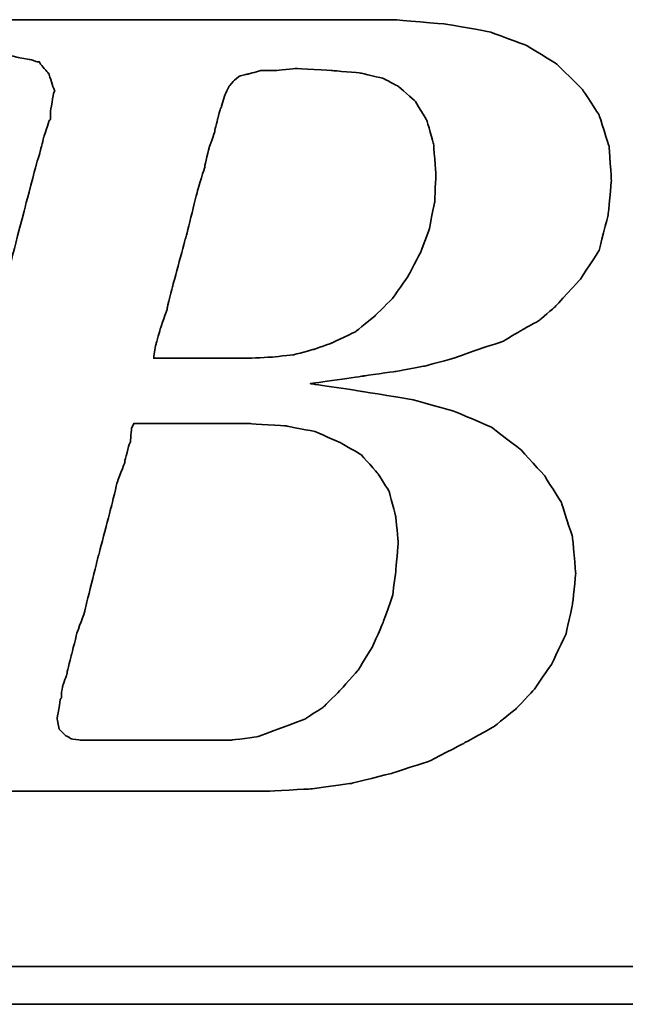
# Model space of a CAD drawing. Header units: millimetres. Extents: x -266 to -61, y 65 to 190.
# Tile 36 of 54: x -112.6 to -111.07, y 124.07 to 126.57. Entities that reach past the tile are written whole.
import ezdxf

# ---------------------------------------------------------------- set-up
doc = ezdxf.new("R2010")
doc.units = ezdxf.units.MM
doc.header["$LTSCALE"] = 0.1
doc.layers.add('CHA', color=7, linetype='CONTINUOUS')
doc.layers.add('layer 1', color=7, linetype='CONTINUOUS')

# ---------------------------------------------------------------- blocks, each defined once
blk = doc.blocks.new('TBI MOTION logo(完整正式版)')
at = {"layer": 'layer 1', "color": 22, "lineweight": 35}
for points, knots in [([(-64.65375, -6.86375), (-64.65375, -6.86375), (-64.84375, -7.29625), (-64.84375, -7.29625), (-64.84375, -7.29625), (-64.84375, -7.29625), (-64.86875, -7.34375), (-64.86875, -7.34375), (-64.86875, -7.34375), (-64.86875, -7.34375), (-64.86875, -7.36875), (-64.86875, -7.36875), (-64.86875, -7.36875), (-64.86875, -7.36875), (-65.15375, -7.65375), (-65.15375, -7.65375), (-65.15375, -7.65375), (-65.15375, -7.65375), (-65.17875, -7.65375), (-65.17875, -7.65375), (-65.17875, -7.65375), (-65.17875, -7.65375), (-65.20375, -7.67875), (-65.20375, -7.67875), (-65.20375, -7.67875), (-65.20375, -7.67875), (-65.58875, -7.87125), (-65.58875, -7.87125), (-65.58875, -7.87125), (-65.58875, -7.87125), (-65.63375, -7.87125), (-65.63375, -7.87125), (-65.63375, -7.87125), (-65.63375, -7.87125), (-65.65875, -7.89375), (-65.65875, -7.89375), (-65.65875, -7.89375), (-65.65875, -7.89375), (-66.09375, -7.94375), (-66.09375, -7.94375), (-66.09375, -7.94375), (-66.09375, -7.94375), (-66.11375, -7.94375), (-66.11375, -7.94375), (-66.11375, -7.94375), (-66.11375, -7.94375), (-66.16375, -7.94375), (-66.16375, -7.94375), (-66.16375, -7.94375), (-66.16375, -7.94375), (-66.30875, -7.94375), (-66.30875, -7.94375), (-66.30875, -7.94375), (-66.30875, -7.94375), (-66.69375, -7.94375), (-66.69375, -7.94375), (-66.69375, -7.94375), (-66.69375, -7.94375), (-67.07375, -7.94375), (-67.07375, -7.94375), (-67.07375, -7.94375), (-67.07375, -7.94375), (-67.12375, -7.94375), (-67.12375, -7.94375), (-67.12375, -7.94375), (-67.12375, -7.94375), (-67.12375, -7.96625), (-67.12375, -7.96625), (-67.12375, -7.96625), (-67.12375, -7.96625), (-67.14875, -7.99125), (-67.14875, -7.99125), (-67.14875, -7.99125), (-67.14875, -7.99125), (-67.24375, -8.34875), (-67.24375, -8.34875), (-67.24375, -8.34875), (-67.24375, -8.34875), (-67.31375, -8.68625), (-67.31375, -8.68625), (-67.31375, -8.68625), (-67.31375, -8.68625), (-67.26875, -8.68625), (-67.26875, -8.68625), (-67.26875, -8.68625), (-67.26875, -8.68625), (-67.07375, -8.68625), (-67.07375, -8.68625), (-67.07375, -8.68625), (-67.07375, -8.68625), (-66.54875, -8.68625), (-66.54875, -8.68625), (-66.54875, -8.68625), (-66.54875, -8.68625), (-65.82625, -8.68625), (-65.82625, -8.68625), (-65.82625, -8.68625), (-65.82625, -8.68625), (-65.01375, -8.68625), (-65.01375, -8.68625), (-65.01375, -8.68625), (-65.01375, -8.68625), (-64.05375, -8.68625), (-64.05375, -8.68625), (-64.05375, -8.68625), (-64.05375, -8.68625), (-62.08375, -8.68625), (-62.08375, -8.68625), (-62.08375, -8.68625), (-62.08375, -8.68625), (-60.06875, -8.68625), (-60.06875, -8.68625), (-60.06875, -8.68625), (-60.06875, -8.68625), (-59.10875, -8.68625), (-59.10875, -8.68625), (-59.10875, -8.68625), (-59.10875, -8.68625), (-58.29375, -8.68625), (-58.29375, -8.68625), (-58.29375, -8.68625), (-58.29375, -8.68625), (-57.57375, -8.68625), (-57.57375, -8.68625), (-57.57375, -8.68625), (-57.57375, -8.68625), (-57.04875, -8.68625), (-57.04875, -8.68625), (-57.04875, -8.68625), (-57.04875, -8.68625), (-56.85375, -8.68625), (-56.85375, -8.68625), (-56.85375, -8.68625), (-56.85375, -8.68625), (-56.70875, -8.68625), (-56.70875, -8.68625), (-56.70875, -8.68625), (-56.70875, -8.68625), (-56.61375, -8.68625), (-56.61375, -8.68625), (-56.61375, -8.68625), (-56.61375, -8.68625), (-56.56875, -8.68625), (-56.56875, -8.68625), (-56.56875, -8.68625), (-56.56875, -8.68625), (-55.65375, -8.63875), (-55.65375, -8.63875), (-55.65375, -8.63875), (-55.65375, -8.63875), (-54.76875, -8.51875), (-54.76875, -8.51875), (-54.76875, -8.51875), (-54.76875, -8.51875), (-53.90375, -8.30375), (-53.90375, -8.30375), (-53.90375, -8.30375), (-53.90375, -8.30375), (-53.08875, -8.03875), (-53.08875, -8.03875), (-53.08875, -8.03875), (-53.08875, -8.03875), (-52.34375, -7.65375), (-52.34375, -7.65375), (-52.34375, -7.65375), (-52.34375, -7.65375), (-51.69875, -7.29625), (-51.69875, -7.29625), (-51.69875, -7.29625), (-51.69875, -7.29625), (-51.21875, -6.91125), (-51.21875, -6.91125), (-51.21875, -6.91125), (-51.21875, -6.91125), (-50.83375, -6.50375), (-50.83375, -6.50375), (-50.83375, -6.50375), (-50.83375, -6.50375), (-50.44875, -5.94875), (-50.44875, -5.94875), (-50.44875, -5.94875), (-50.44875, -5.94875), (-50.13875, -5.30375), (-50.13875, -5.30375), (-50.13875, -5.30375), (-50.13875, -5.30375), (-49.99375, -4.65375), (-49.99375, -4.65375), (-49.99375, -4.65375), (-49.99375, -4.65375), (-49.92375, -3.98375), (-49.92375, -3.98375), (-49.92375, -3.98375), (-49.92375, -3.98375), (-49.99375, -3.19374), (-49.99375, -3.19374), (-49.99375, -3.19374), (-49.99375, -3.19374), (-50.23374, -2.44874), (-50.23374, -2.44874), (-50.23374, -2.44874), (-50.23374, -2.44874), (-50.59375, -1.87374), (-50.59375, -1.87374), (-50.59375, -1.87374), (-50.59375, -1.87374), (-51.09875, -1.31874), (-51.09875, -1.31874), (-51.09875, -1.31874), (-51.09875, -1.31874), (-51.74375, -0.81875), (-51.74375, -0.81875), (-51.74375, -0.81875), (-51.74375, -0.81875), (-52.53875, -0.48125), (-52.53875, -0.48125), (-52.53875, -0.48125), (-52.53875, -0.48125), (-53.47375, -0.21875), (-53.47375, -0.21875), (-53.47375, -0.21875), (-53.47375, -0.21875), (-54.52875, -0.04874), (-54.52875, -0.04874), (-54.52875, -0.04874), (-54.52875, -0.04874), (-55.65375, 0.12125), (-55.65375, 0.12125), (-55.65375, 0.12125), (-55.65375, 0.12125), (-54.50375, 0.28624), (-54.50375, 0.28624), (-54.50375, 0.28624), (-54.50375, 0.28624), (-53.83375, 0.38124), (-53.83375, 0.38124), (-53.83375, 0.38124), (-53.83375, 0.38124), (-53.18375, 0.50125), (-53.18375, 0.50125), (-53.18375, 0.50125), (-53.18375, 0.50125), (-52.55875, 0.66874), (-52.55875, 0.66874), (-52.55875, 0.66874), (-52.55875, 0.66874), (-52.03375, 0.86124), (-52.03375, 0.86124), (-52.03375, 0.86124), (-52.03375, 0.86124), (-51.50374, 1.03124), (-51.50374, 1.03124), (-51.50374, 1.03124), (-51.50374, 1.03124), (-51.09875, 1.27125), (-51.09875, 1.27125), (-51.09875, 1.27125), (-51.09875, 1.27125), (-50.71375, 1.48624), (-50.71375, 1.48624), (-50.71375, 1.48624), (-50.71375, 1.48624), (-50.37625, 1.77625), (-50.37625, 1.77625), (-50.37625, 1.77625), (-50.37625, 1.77625), (-49.82375, 2.37625), (-49.82375, 2.37625), (-49.82375, 2.37625), (-49.82375, 2.37625), (-49.41875, 2.99625), (-49.41875, 2.99625), (-49.41875, 2.99625), (-49.41875, 2.99625), (-49.22375, 3.76625), (-49.22375, 3.76625), (-49.22375, 3.76625), (-49.22375, 3.76625), (-49.15375, 4.50874), (-49.15375, 4.50874), (-49.15375, 4.50874), (-49.15375, 4.50874), (-49.20375, 5.25125), (-49.20375, 5.25125), (-49.20375, 5.25125), (-49.20375, 5.25125), (-49.41875, 5.92625), (-49.41875, 5.92625), (-49.41875, 5.92625), (-49.41875, 5.92625), (-49.77875, 6.47625), (-49.77875, 6.47625), (-49.77875, 6.47625), (-49.77875, 6.47625), (-50.33125, 7.02624), (-50.33125, 7.02624), (-50.33125, 7.02624), (-50.33125, 7.02624), (-51.00125, 7.43625), (-51.00125, 7.43625), (-51.00125, 7.43625), (-51.00125, 7.43625), (-51.79375, 7.72625), (-51.79375, 7.72625), (-51.79375, 7.72625), (-51.79375, 7.72625), (-52.72875, 7.89124), (-52.72875, 7.89124), (-52.72875, 7.89124), (-52.72875, 7.89124), (-53.83375, 7.98625), (-53.83375, 7.98625), (-53.83375, 7.98625), (-53.83375, 7.98625), (-53.92875, 7.98625), (-53.92875, 7.98625), (-53.92875, 7.98625), (-53.92875, 7.98625), (-54.26375, 7.98625), (-54.26375, 7.98625), (-54.26375, 7.98625), (-54.26375, 7.98625), (-54.74375, 7.98625), (-54.74375, 7.98625), (-54.74375, 7.98625), (-54.74375, 7.98625), (-55.36875, 7.98625), (-55.36875, 7.98625), (-55.36875, 7.98625), (-55.36875, 7.98625), (-56.13375, 7.98625), (-56.13375, 7.98625), (-56.13375, 7.98625), (-56.13375, 7.98625), (-56.94875, 7.98625), (-56.94875, 7.98625), (-56.94875, 7.98625), (-56.94875, 7.98625), (-58.77625, 7.98625), (-58.77625, 7.98625), (-58.77625, 7.98625), (-58.77625, 7.98625), (-60.59875, 7.98625), (-60.59875, 7.98625), (-60.59875, 7.98625), (-60.59875, 7.98625), (-61.41375, 7.98625), (-61.41375, 7.98625), (-61.41375, 7.98625), (-61.41375, 7.98625), (-62.17875, 7.98625), (-62.17875, 7.98625), (-62.17875, 7.98625), (-62.17875, 7.98625), (-62.80375, 7.98625), (-62.80375, 7.98625), (-62.80375, 7.98625), (-62.80375, 7.98625), (-63.30625, 7.98625), (-63.30625, 7.98625), (-63.30625, 7.98625), (-63.30625, 7.98625), (-63.57375, 7.98625), (-63.57375, 7.98625), (-63.57375, 7.98625), (-63.57375, 7.98625), (-63.57375, 7.96375), (-63.57375, 7.96375), (-63.57375, 7.96375), (-63.57375, 7.96375), (-63.59875, 7.94125), (-63.59875, 7.94125), (-63.59875, 7.94125), (-63.59875, 7.94125), (-63.69375, 7.55625), (-63.69375, 7.55625), (-63.69375, 7.55625), (-63.69375, 7.55625), (-63.76375, 7.24624), (-63.76375, 7.24624), (-63.76375, 7.24624), (-63.76375, 7.24624), (-63.23875, 7.24624), (-63.23875, 7.24624), (-63.23875, 7.24624), (-63.23875, 7.24624), (-62.75875, 7.24624), (-62.75875, 7.24624), (-62.75875, 7.24624), (-62.75875, 7.24624), (-62.61125, 7.24624), (-62.61125, 7.24624), (-62.61125, 7.24624), (-62.61125, 7.24624), (-62.56625, 7.24624), (-62.56625, 7.24624), (-62.56625, 7.24624), (-62.56625, 7.24624), (-62.22875, 7.24624), (-62.22875, 7.24624), (-62.22875, 7.24624), (-62.22875, 7.24624), (-62.20375, 7.24624), (-62.20375, 7.24624), (-62.20375, 7.24624), (-62.20375, 7.24624), (-62.17875, 7.21875), (-62.17875, 7.21875), (-62.17875, 7.21875), (-62.17875, 7.21875), (-61.96375, 7.17125), (-61.96375, 7.17125), (-61.96375, 7.17125), (-61.96375, 7.17125), (-61.72375, 7.12624), (-61.72375, 7.12624), (-61.72375, 7.12624), (-61.72375, 7.12624), (-61.70375, 7.12624), (-61.70375, 7.12624), (-61.70375, 7.12624), (-61.70375, 7.12624), (-61.55875, 7.07624), (-61.55875, 7.07624), (-61.55875, 7.07624), (-61.55875, 7.07624), (-61.50875, 7.07624), (-61.50875, 7.07624), (-61.50875, 7.07624), (-61.50875, 7.07624), (-61.48375, 7.02624), (-61.48375, 7.02624), (-61.48375, 7.02624), (-61.48375, 7.02624), (-61.31875, 6.83375), (-61.31875, 6.83375), (-61.31875, 6.83375), (-61.31875, 6.83375), (-61.29375, 6.81125), (-61.29375, 6.81125), (-61.29375, 6.81125), (-61.29375, 6.81125), (-61.29375, 6.78625), (-61.29375, 6.78625), (-61.29375, 6.78625), (-61.29375, 6.78625), (-61.19875, 6.50124), (-61.19875, 6.50124), (-61.19875, 6.50124), (-61.19875, 6.50124), (-61.17375, 6.45124), (-61.17375, 6.45124), (-61.17375, 6.45124), (-61.17375, 6.45124), (-61.19875, 6.40625), (-61.19875, 6.40625), (-61.19875, 6.40625), (-61.19875, 6.40625), (-61.26875, 5.99624), (-61.26875, 5.99624), (-61.26875, 5.99624), (-61.26875, 5.99624), (-61.26875, 5.85125), (-61.26875, 5.85125), (-61.26875, 5.85125), (-61.26875, 5.85125), (-61.26875, 5.82625), (-61.26875, 5.82625), (-61.26875, 5.82625), (-61.26875, 5.82625), (-61.29375, 5.80625), (-61.29375, 5.80625), (-61.29375, 5.80625), (-61.29375, 5.80625), (-61.34125, 5.66125), (-61.34125, 5.66125), (-61.34125, 5.66125), (-61.34125, 5.66125), (-61.41375, 5.44625), (-61.41375, 5.44625), (-61.41375, 5.44625), (-61.41375, 5.44625), (-61.48375, 5.15625), (-61.48375, 5.15625), (-61.48375, 5.15625), (-61.48375, 5.15625), (-61.58375, 4.82124), (-61.58375, 4.82124), (-61.58375, 4.82124), (-61.58375, 4.82124), (-61.79875, 4.00375), (-61.79875, 4.00375), (-61.79875, 4.00375), (-61.79875, 4.00375), (-62.05875, 2.99625), (-62.05875, 2.99625), (-62.05875, 2.99625), (-62.05875, 2.99625), (-62.34875, 1.91625), (-62.34875, 1.91625), (-62.34875, 1.91625), (-62.34875, 1.91625), (-62.97375, -0.41124), (-62.97375, -0.41124), (-62.97375, -0.41124), (-62.97375, -0.41124), (-63.59875, -2.75875), (-63.59875, -2.75875), (-63.59875, -2.75875), (-63.59875, -2.75875), (-63.88375, -3.86374), (-63.88375, -3.86374), (-63.88375, -3.86374), (-63.88375, -3.86374), (-64.14875, -4.82374), (-64.14875, -4.82374), (-64.14875, -4.82374), (-64.14875, -4.82374), (-64.36375, -5.64125), (-64.36375, -5.64125), (-64.36375, -5.64125), (-64.36375, -5.64125), (-64.43625, -5.97625), (-64.43625, -5.97625), (-64.43625, -5.97625), (-64.43625, -5.97625), (-64.50875, -6.28625), (-64.50875, -6.28625), (-64.50875, -6.28625), (-64.50875, -6.28625), (-64.50875, -6.30875), (-64.50875, -6.30875), (-64.50875, -6.30875), (-64.50875, -6.30875), (-64.57875, -6.50375), (-64.57875, -6.50375), (-64.57875, -6.50375), (-64.57875, -6.50375), (-64.62875, -6.69625), (-64.62875, -6.69625), (-64.62875, -6.69625), (-64.62875, -6.69625), (-64.62875, -6.76875), (-64.62875, -6.76875), (-64.62875, -6.76875), (-64.62875, -6.76875), (-64.62875, -6.81375), (-64.62875, -6.81375), (-64.62875, -6.81375), (-64.62875, -6.81375), (-64.62875, -6.83875), (-64.62875, -6.83875), (-64.62875, -6.83875), (-64.62875, -6.83875), (-64.65375, -6.86375), (-64.65375, -6.86375)], [0, 0, 0, 0, 0.00719424, 0.00719424, 0.00719424, 0.00719425, 0.01438849, 0.01438849, 0.01438849, 0.0143885, 0.02158273, 0.02158273, 0.02158273, 0.02158274, 0.02877698, 0.02877698, 0.02877698, 0.02877699, 0.03597122, 0.03597122, 0.03597122, 0.03597123, 0.04316547, 0.04316547, 0.04316547, 0.04316548, 0.05035971, 0.05035971, 0.05035971, 0.05035972, 0.05755396, 0.05755396, 0.05755396, 0.05755397, 0.0647482, 0.0647482, 0.0647482, 0.06474821, 0.07194245, 0.07194245, 0.07194245, 0.07194246, 0.07913669, 0.07913669, 0.07913669, 0.0791367, 0.08633094, 0.08633094, 0.08633094, 0.08633095, 0.09352518, 0.09352518, 0.09352518, 0.09352519, 0.10071942, 0.10071942, 0.10071942, 0.10071943, 0.10791367, 0.10791367, 0.10791367, 0.10791368, 0.11510791, 0.11510791, 0.11510791, 0.11510792, 0.12230216, 0.12230216, 0.12230216, 0.12230217, 0.1294964, 0.1294964, 0.1294964, 0.12949641, 0.13669065, 0.13669065, 0.13669065, 0.13669066, 0.14388489, 0.14388489, 0.14388489, 0.1438849, 0.15107914, 0.15107914, 0.15107914, 0.15107915, 0.15827338, 0.15827338, 0.15827338, 0.15827339, 0.16546763, 0.16546763, 0.16546763, 0.16546764, 0.17266187, 0.17266187, 0.17266187, 0.17266188, 0.17985612, 0.17985612, 0.17985612, 0.17985613, 0.18705036, 0.18705036, 0.18705036, 0.18705037, 0.1942446, 0.1942446, 0.1942446, 0.19424461, 0.20143885, 0.20143885, 0.20143885, 0.20143886, 0.20863309, 0.20863309, 0.20863309, 0.2086331, 0.21582734, 0.21582734, 0.21582734, 0.21582735, 0.22302158, 0.22302158, 0.22302158, 0.22302159, 0.23021583, 0.23021583, 0.23021583, 0.23021584, 0.23741007, 0.23741007, 0.23741007, 0.23741008, 0.24460432, 0.24460432, 0.24460432, 0.24460433, 0.25179856, 0.25179856, 0.25179856, 0.25179857, 0.25899281, 0.25899281, 0.25899281, 0.25899282, 0.26618705, 0.26618705, 0.26618705, 0.26618706, 0.27338129, 0.27338129, 0.27338129, 0.2733813, 0.28057554, 0.28057554, 0.28057554, 0.28057555, 0.28776978, 0.28776978, 0.28776978, 0.28776979, 0.29496403, 0.29496403, 0.29496403, 0.29496404, 0.30215827, 0.30215827, 0.30215827, 0.30215828, 0.30935252, 0.30935252, 0.30935252, 0.30935253, 0.31654676, 0.31654676, 0.31654676, 0.31654677, 0.32374101, 0.32374101, 0.32374101, 0.32374102, 0.33093525, 0.33093525, 0.33093525, 0.33093526, 0.3381295, 0.3381295, 0.3381295, 0.33812951, 0.34532374, 0.34532374, 0.34532374, 0.34532375, 0.35251799, 0.35251799, 0.35251799, 0.352518, 0.35971223, 0.35971223, 0.35971223, 0.35971224, 0.36690647, 0.36690647, 0.36690647, 0.36690648, 0.37410072, 0.37410072, 0.37410072, 0.37410073, 0.38129496, 0.38129496, 0.38129496, 0.38129497, 0.38848921, 0.38848921, 0.38848921, 0.38848922, 0.39568345, 0.39568345, 0.39568345, 0.39568346, 0.4028777, 0.4028777, 0.4028777, 0.40287771, 0.41007194, 0.41007194, 0.41007194, 0.41007195, 0.41726619, 0.41726619, 0.41726619, 0.4172662, 0.42446043, 0.42446043, 0.42446043, 0.42446044, 0.43165468, 0.43165468, 0.43165468, 0.43165469, 0.43884892, 0.43884892, 0.43884892, 0.43884893, 0.44604317, 0.44604317, 0.44604317, 0.44604318, 0.45323741, 0.45323741, 0.45323741, 0.45323742, 0.46043165, 0.46043165, 0.46043165, 0.46043166, 0.4676259, 0.4676259, 0.4676259, 0.46762591, 0.47482014, 0.47482014, 0.47482014, 0.47482015, 0.48201439, 0.48201439, 0.48201439, 0.4820144, 0.48920863, 0.48920863, 0.48920863, 0.48920864, 0.49640288, 0.49640288, 0.49640288, 0.49640289, 0.50359712, 0.50359712, 0.50359712, 0.50359713, 0.51079137, 0.51079137, 0.51079137, 0.51079138, 0.51798561, 0.51798561, 0.51798561, 0.51798562, 0.52517986, 0.52517986, 0.52517986, 0.52517987, 0.5323741, 0.5323741, 0.5323741, 0.53237411, 0.53956835, 0.53956835, 0.53956835, 0.53956836, 0.54676259, 0.54676259, 0.54676259, 0.5467626, 0.55395683, 0.55395683, 0.55395683, 0.55395684, 0.56115108, 0.56115108, 0.56115108, 0.56115109, 0.56834532, 0.56834532, 0.56834532, 0.56834533, 0.57553957, 0.57553957, 0.57553957, 0.57553958, 0.58273381, 0.58273381, 0.58273381, 0.58273382, 0.58992806, 0.58992806, 0.58992806, 0.58992807, 0.5971223, 0.5971223, 0.5971223, 0.59712231, 0.60431655, 0.60431655, 0.60431655, 0.60431656, 0.61151079, 0.61151079, 0.61151079, 0.6115108, 0.61870504, 0.61870504, 0.61870504, 0.61870505, 0.62589928, 0.62589928, 0.62589928, 0.62589929, 0.63309353, 0.63309353, 0.63309353, 0.63309354, 0.64028777, 0.64028777, 0.64028777, 0.64028778, 0.64748201, 0.64748201, 0.64748201, 0.64748202, 0.65467626, 0.65467626, 0.65467626, 0.65467627, 0.6618705, 0.6618705, 0.6618705, 0.66187051, 0.66906475, 0.66906475, 0.66906475, 0.66906476, 0.67625899, 0.67625899, 0.67625899, 0.676259, 0.68345324, 0.68345324, 0.68345324, 0.68345325, 0.69064748, 0.69064748, 0.69064748, 0.69064749, 0.69784173, 0.69784173, 0.69784173, 0.69784174, 0.70503597, 0.70503597, 0.70503597, 0.70503598, 0.71223022, 0.71223022, 0.71223022, 0.71223023, 0.71942446, 0.71942446, 0.71942446, 0.71942447, 0.72661871, 0.72661871, 0.72661871, 0.72661872, 0.73381295, 0.73381295, 0.73381295, 0.73381296, 0.74100719, 0.74100719, 0.74100719, 0.7410072, 0.74820144, 0.74820144, 0.74820144, 0.74820145, 0.75539568, 0.75539568, 0.75539568, 0.75539569, 0.76258993, 0.76258993, 0.76258993, 0.76258994, 0.76978417, 0.76978417, 0.76978417, 0.76978418, 0.77697842, 0.77697842, 0.77697842, 0.77697843, 0.78417266, 0.78417266, 0.78417266, 0.78417267, 0.79136691, 0.79136691, 0.79136691, 0.79136692, 0.79856115, 0.79856115, 0.79856115, 0.79856116, 0.8057554, 0.8057554, 0.8057554, 0.80575541, 0.81294964, 0.81294964, 0.81294964, 0.81294965, 0.82014388, 0.82014388, 0.82014388, 0.82014389, 0.82733813, 0.82733813, 0.82733813, 0.82733814, 0.83453237, 0.83453237, 0.83453237, 0.83453238, 0.84172662, 0.84172662, 0.84172662, 0.84172663, 0.84892086, 0.84892086, 0.84892086, 0.84892087, 0.85611511, 0.85611511, 0.85611511, 0.85611512, 0.86330935, 0.86330935, 0.86330935, 0.86330936, 0.8705036, 0.8705036, 0.8705036, 0.87050361, 0.87769784, 0.87769784, 0.87769784, 0.87769785, 0.88489209, 0.88489209, 0.88489209, 0.8848921, 0.89208633, 0.89208633, 0.89208633, 0.89208634, 0.89928058, 0.89928058, 0.89928058, 0.89928059, 0.90647482, 0.90647482, 0.90647482, 0.90647483, 0.91366906, 0.91366906, 0.91366906, 0.91366907, 0.92086331, 0.92086331, 0.92086331, 0.92086332, 0.92805755, 0.92805755, 0.92805755, 0.92805756, 0.9352518, 0.9352518, 0.9352518, 0.93525181, 0.94244604, 0.94244604, 0.94244604, 0.94244605, 0.94964029, 0.94964029, 0.94964029, 0.9496403, 0.95683453, 0.95683453, 0.95683453, 0.95683454, 0.96402878, 0.96402878, 0.96402878, 0.96402879, 0.97122302, 0.97122302, 0.97122302, 0.97122303, 0.97841727, 0.97841727, 0.97841727, 0.97841728, 0.98561151, 0.98561151, 0.98561151, 0.98561152, 0.99280576, 0.99280576, 0.99280576, 0.99280577, 1, 1, 1, 1]), ([(-57.50375, 6.35625), (-57.50375, 6.35625), (-57.57375, 6.11625), (-57.57375, 6.11625), (-57.57375, 6.11625), (-57.57375, 6.11625), (-57.57375, 6.09125), (-57.57375, 6.09125), (-57.57375, 6.09125), (-57.57375, 6.09125), (-57.59875, 6.06625), (-57.59875, 6.06625), (-57.59875, 6.06625), (-57.59875, 6.06625), (-57.64875, 5.87625), (-57.64875, 5.87625), (-57.64875, 5.87625), (-57.64875, 5.87625), (-57.71875, 5.58875), (-57.71875, 5.58875), (-57.71875, 5.58875), (-57.71875, 5.58875), (-57.71875, 5.56625), (-57.71875, 5.56625), (-57.71875, 5.56625), (-57.71875, 5.56625), (-57.83875, 5.23125), (-57.83875, 5.23125), (-57.83875, 5.23125), (-57.83875, 5.23125), (-57.93625, 4.82124), (-57.93625, 4.82124), (-57.93625, 4.82124), (-57.93625, 4.82124), (-57.93625, 4.79624), (-57.93625, 4.79624), (-57.93625, 4.79624), (-57.93625, 4.79624), (-58.07875, 4.34125), (-58.07875, 4.34125), (-58.07875, 4.34125), (-58.07875, 4.34125), (-58.34375, 3.28625), (-58.34375, 3.28625), (-58.34375, 3.28625), (-58.34375, 3.28625), (-58.62875, 2.23124), (-58.62875, 2.23124), (-58.62875, 2.23124), (-58.62875, 2.23124), (-58.74875, 1.75125), (-58.74875, 1.75125), (-58.74875, 1.75125), (-58.74875, 1.75125), (-58.74875, 1.72625), (-58.74875, 1.72625), (-58.74875, 1.72625), (-58.74875, 1.72625), (-58.89375, 1.31625), (-58.89375, 1.31625), (-58.89375, 1.31625), (-58.89375, 1.31625), (-58.98875, 0.98124), (-58.98875, 0.98124), (-58.98875, 0.98124), (-58.98875, 0.98124), (-59.03875, 0.71625), (-59.03875, 0.71625), (-59.03875, 0.71625), (-59.03875, 0.71625), (-59.03875, 0.66874), (-59.03875, 0.66874), (-59.03875, 0.66874), (-59.03875, 0.66874), (-58.91875, 0.66874), (-58.91875, 0.66874), (-58.91875, 0.66874), (-58.91875, 0.66874), (-58.53375, 0.66874), (-58.53375, 0.66874), (-58.53375, 0.66874), (-58.53375, 0.66874), (-58.10375, 0.66874), (-58.10375, 0.66874), (-58.10375, 0.66874), (-58.10375, 0.66874), (-57.66875, 0.66874), (-57.66875, 0.66874), (-57.66875, 0.66874), (-57.66875, 0.66874), (-57.33375, 0.66874), (-57.33375, 0.66874), (-57.33375, 0.66874), (-57.33375, 0.66874), (-57.09375, 0.66874), (-57.09375, 0.66874), (-57.09375, 0.66874), (-57.09375, 0.66874), (-56.99875, 0.66874), (-56.99875, 0.66874), (-56.99875, 0.66874), (-56.99875, 0.66874), (-56.49375, 0.69374), (-56.49375, 0.69374), (-56.49375, 0.69374), (-56.49375, 0.69374), (-56.01375, 0.74374), (-56.01375, 0.74374), (-56.01375, 0.74374), (-56.01375, 0.74374), (-55.58375, 0.86124), (-55.58375, 0.86124), (-55.58375, 0.86124), (-55.58375, 0.86124), (-55.17375, 1.00624), (-55.17375, 1.00624), (-55.17375, 1.00624), (-55.17375, 1.00624), (-54.67375, 1.24625), (-54.67375, 1.24625), (-54.67375, 1.24625), (-54.67375, 1.24625), (-54.26375, 1.58124), (-54.26375, 1.58124), (-54.26375, 1.58124), (-54.26375, 1.58124), (-53.87875, 1.96374), (-53.87875, 1.96374), (-53.87875, 1.96374), (-53.87875, 1.96374), (-53.54375, 2.44625), (-53.54375, 2.44625), (-53.54375, 2.44625), (-53.54375, 2.44625), (-53.27875, 2.95125), (-53.27875, 2.95125), (-53.27875, 2.95125), (-53.27875, 2.95125), (-53.08875, 3.45124), (-53.08875, 3.45124), (-53.08875, 3.45124), (-53.08875, 3.45124), (-52.96875, 4.05124), (-52.96875, 4.05124), (-52.96875, 4.05124), (-52.96875, 4.05124), (-52.94375, 4.65125), (-52.94375, 4.65125), (-52.94375, 4.65125), (-52.94375, 4.65125), (-52.99375, 5.30125), (-52.99375, 5.30125), (-52.99375, 5.30125), (-52.99375, 5.30125), (-53.13875, 5.80625), (-53.13875, 5.80625), (-53.13875, 5.80625), (-53.13875, 5.80625), (-53.39875, 6.23625), (-53.39875, 6.23625), (-53.39875, 6.23625), (-53.39875, 6.23625), (-53.75875, 6.54875), (-53.75875, 6.54875), (-53.75875, 6.54875), (-53.75875, 6.54875), (-54.07375, 6.71625), (-54.07375, 6.71625), (-54.07375, 6.71625), (-54.07375, 6.71625), (-54.57375, 6.83375), (-54.57375, 6.83375), (-54.57375, 6.83375), (-54.57375, 6.83375), (-55.17375, 6.88625), (-55.17375, 6.88625), (-55.17375, 6.88625), (-55.17375, 6.88625), (-55.96875, 6.93125), (-55.96875, 6.93125), (-55.96875, 6.93125), (-55.96875, 6.93125), (-56.39875, 6.88625), (-56.39875, 6.88625), (-56.39875, 6.88625), (-56.39875, 6.88625), (-56.42125, 6.88625), (-56.42125, 6.88625), (-56.42125, 6.88625), (-56.42125, 6.88625), (-56.73375, 6.88625), (-56.73375, 6.88625), (-56.73375, 6.88625), (-56.73375, 6.88625), (-56.99875, 6.81125), (-56.99875, 6.81125), (-56.99875, 6.81125), (-56.99875, 6.81125), (-57.02375, 6.81125), (-57.02375, 6.81125), (-57.02375, 6.81125), (-57.02375, 6.81125), (-57.18875, 6.76625), (-57.18875, 6.76625), (-57.18875, 6.76625), (-57.18875, 6.76625), (-57.30875, 6.66625), (-57.30875, 6.66625), (-57.30875, 6.66625), (-57.30875, 6.66625), (-57.40875, 6.54875), (-57.40875, 6.54875), (-57.40875, 6.54875), (-57.40875, 6.54875), (-57.50375, 6.35625), (-57.50375, 6.35625)], [0, 0, 0, 0, 0.01851852, 0.01851852, 0.01851852, 0.01851853, 0.03703704, 0.03703704, 0.03703704, 0.03703705, 0.05555556, 0.05555556, 0.05555556, 0.05555557, 0.07407407, 0.07407407, 0.07407407, 0.07407408, 0.09259259, 0.09259259, 0.09259259, 0.0925926, 0.11111111, 0.11111111, 0.11111111, 0.11111112, 0.12962963, 0.12962963, 0.12962963, 0.12962964, 0.14814815, 0.14814815, 0.14814815, 0.14814816, 0.16666667, 0.16666667, 0.16666667, 0.16666668, 0.18518519, 0.18518519, 0.18518519, 0.1851852, 0.2037037, 0.2037037, 0.2037037, 0.20370371, 0.22222222, 0.22222222, 0.22222222, 0.22222223, 0.24074074, 0.24074074, 0.24074074, 0.24074075, 0.25925926, 0.25925926, 0.25925926, 0.25925927, 0.27777778, 0.27777778, 0.27777778, 0.27777779, 0.2962963, 0.2962963, 0.2962963, 0.29629631, 0.31481481, 0.31481481, 0.31481481, 0.31481482, 0.33333333, 0.33333333, 0.33333333, 0.33333334, 0.35185185, 0.35185185, 0.35185185, 0.35185186, 0.37037037, 0.37037037, 0.37037037, 0.37037038, 0.38888889, 0.38888889, 0.38888889, 0.3888889, 0.40740741, 0.40740741, 0.40740741, 0.40740742, 0.42592593, 0.42592593, 0.42592593, 0.42592594, 0.44444444, 0.44444444, 0.44444444, 0.44444445, 0.46296296, 0.46296296, 0.46296296, 0.46296297, 0.48148148, 0.48148148, 0.48148148, 0.48148149, 0.5, 0.5, 0.5, 0.50000001, 0.51851852, 0.51851852, 0.51851852, 0.51851853, 0.53703704, 0.53703704, 0.53703704, 0.53703705, 0.55555556, 0.55555556, 0.55555556, 0.55555557, 0.57407407, 0.57407407, 0.57407407, 0.57407408, 0.59259259, 0.59259259, 0.59259259, 0.5925926, 0.61111111, 0.61111111, 0.61111111, 0.61111112, 0.62962963, 0.62962963, 0.62962963, 0.62962964, 0.64814815, 0.64814815, 0.64814815, 0.64814816, 0.66666667, 0.66666667, 0.66666667, 0.66666668, 0.68518519, 0.68518519, 0.68518519, 0.6851852, 0.7037037, 0.7037037, 0.7037037, 0.70370371, 0.72222222, 0.72222222, 0.72222222, 0.72222223, 0.74074074, 0.74074074, 0.74074074, 0.74074075, 0.75925926, 0.75925926, 0.75925926, 0.75925927, 0.77777778, 0.77777778, 0.77777778, 0.77777779, 0.7962963, 0.7962963, 0.7962963, 0.79629631, 0.81481481, 0.81481481, 0.81481481, 0.81481482, 0.83333333, 0.83333333, 0.83333333, 0.83333334, 0.85185185, 0.85185185, 0.85185185, 0.85185186, 0.87037037, 0.87037037, 0.87037037, 0.87037038, 0.88888889, 0.88888889, 0.88888889, 0.8888889, 0.90740741, 0.90740741, 0.90740741, 0.90740742, 0.92592593, 0.92592593, 0.92592593, 0.92592594, 0.94444444, 0.94444444, 0.94444444, 0.94444445, 0.96296296, 0.96296296, 0.96296296, 0.96296297, 0.98148148, 0.98148148, 0.98148148, 0.98148149, 1, 1, 1, 1]), ([(-61.03125, -6.57375), (-61.03125, -6.57375), (-61.03125, -6.67125), (-61.03125, -6.67125), (-61.03125, -6.67125), (-61.03125, -6.67125), (-61.05375, -6.69625), (-61.05375, -6.69625), (-61.05375, -6.69625), (-61.05375, -6.69625), (-61.12375, -7.12875), (-61.12375, -7.12875), (-61.12375, -7.12875), (-61.12375, -7.12875), (-61.07875, -7.34375), (-61.07875, -7.34375), (-61.07875, -7.34375), (-61.07875, -7.34375), (-60.93375, -7.48875), (-60.93375, -7.48875), (-60.93375, -7.48875), (-60.93375, -7.48875), (-60.81375, -7.55625), (-60.81375, -7.55625), (-60.81375, -7.55625), (-60.81375, -7.55625), (-60.62375, -7.58375), (-60.62375, -7.58375), (-60.62375, -7.58375), (-60.62375, -7.58375), (-60.30875, -7.58375), (-60.30875, -7.58375), (-60.30875, -7.58375), (-60.30875, -7.58375), (-59.97375, -7.58375), (-59.97375, -7.58375), (-59.97375, -7.58375), (-59.97375, -7.58375), (-59.87875, -7.58375), (-59.87875, -7.58375), (-59.87875, -7.58375), (-59.87875, -7.58375), (-59.63625, -7.58375), (-59.63625, -7.58375), (-59.63625, -7.58375), (-59.63625, -7.58375), (-58.96875, -7.58375), (-58.96875, -7.58375), (-58.96875, -7.58375), (-58.96875, -7.58375), (-58.29375, -7.58375), (-58.29375, -7.58375), (-58.29375, -7.58375), (-58.29375, -7.58375), (-58.05375, -7.58375), (-58.05375, -7.58375), (-58.05375, -7.58375), (-58.05375, -7.58375), (-57.98375, -7.58375), (-57.98375, -7.58375), (-57.98375, -7.58375), (-57.98375, -7.58375), (-57.35875, -7.58375), (-57.35875, -7.58375), (-57.35875, -7.58375), (-57.35875, -7.58375), (-56.78375, -7.50875), (-56.78375, -7.50875), (-56.78375, -7.50875), (-56.78375, -7.50875), (-56.27875, -7.31875), (-56.27875, -7.31875), (-56.27875, -7.31875), (-56.27875, -7.31875), (-55.77375, -7.12875), (-55.77375, -7.12875), (-55.77375, -7.12875), (-55.77375, -7.12875), (-55.36875, -6.86375), (-55.36875, -6.86375), (-55.36875, -6.86375), (-55.36875, -6.86375), (-55.00875, -6.50375), (-55.00875, -6.50375), (-55.00875, -6.50375), (-55.00875, -6.50375), (-54.62375, -6.06875), (-54.62375, -6.06875), (-54.62375, -6.06875), (-54.62375, -6.06875), (-54.31375, -5.56875), (-54.31375, -5.56875), (-54.31375, -5.56875), (-54.31375, -5.56875), (-54.07375, -5.01625), (-54.07375, -5.01625), (-54.07375, -5.01625), (-54.07375, -5.01625), (-53.87875, -4.46374), (-53.87875, -4.46374), (-53.87875, -4.46374), (-53.87875, -4.46374), (-53.80875, -3.91375), (-53.80875, -3.91375), (-53.80875, -3.91375), (-53.80875, -3.91375), (-53.75875, -3.31375), (-53.75875, -3.31375), (-53.75875, -3.31375), (-53.75875, -3.31375), (-53.80875, -2.75875), (-53.80875, -2.75875), (-53.80875, -2.75875), (-53.80875, -2.75875), (-53.95375, -2.20875), (-53.95375, -2.20875), (-53.95375, -2.20875), (-53.95375, -2.20875), (-54.19375, -1.82625), (-54.19375, -1.82625), (-54.19375, -1.82625), (-54.19375, -1.82625), (-54.55375, -1.41875), (-54.55375, -1.41875), (-54.55375, -1.41875), (-54.55375, -1.41875), (-55.00875, -1.15125), (-55.00875, -1.15125), (-55.00875, -1.15125), (-55.00875, -1.15125), (-55.56125, -0.91375), (-55.56125, -0.91375), (-55.56125, -0.91375), (-55.56125, -0.91375), (-56.18125, -0.79375), (-56.18125, -0.79375), (-56.18125, -0.79375), (-56.18125, -0.79375), (-56.94875, -0.74374), (-56.94875, -0.74374), (-56.94875, -0.74374), (-56.94875, -0.74374), (-56.99875, -0.74374), (-56.99875, -0.74374), (-56.99875, -0.74374), (-56.99875, -0.74374), (-57.09375, -0.74374), (-57.09375, -0.74374), (-57.09375, -0.74374), (-57.09375, -0.74374), (-57.38375, -0.74374), (-57.38375, -0.74374), (-57.38375, -0.74374), (-57.38375, -0.74374), (-57.76875, -0.74374), (-57.76875, -0.74374), (-57.76875, -0.74374), (-57.76875, -0.74374), (-58.24625, -0.74374), (-58.24625, -0.74374), (-58.24625, -0.74374), (-58.24625, -0.74374), (-58.72875, -0.74374), (-58.72875, -0.74374), (-58.72875, -0.74374), (-58.72875, -0.74374), (-59.20875, -0.74374), (-59.20875, -0.74374), (-59.20875, -0.74374), (-59.20875, -0.74374), (-59.46875, -0.74374), (-59.46875, -0.74374), (-59.46875, -0.74374), (-59.46875, -0.74374), (-59.51625, -0.83875), (-59.51625, -0.83875), (-59.51625, -0.83875), (-59.51625, -0.83875), (-59.54375, -1.15125), (-59.54375, -1.15125), (-59.54375, -1.15125), (-59.54375, -1.15125), (-59.56375, -1.17874), (-59.56375, -1.17874), (-59.56375, -1.17874), (-59.56375, -1.17874), (-59.66375, -1.55875), (-59.66375, -1.55875), (-59.66375, -1.55875), (-59.66375, -1.55875), (-59.66375, -1.58375), (-59.66375, -1.58375), (-59.66375, -1.58375), (-59.66375, -1.58375), (-59.82875, -2.01874), (-59.82875, -2.01874), (-59.82875, -2.01874), (-59.82875, -2.01874), (-59.94875, -2.52125), (-59.94875, -2.52125), (-59.94875, -2.52125), (-59.94875, -2.52125), (-60.23875, -3.62375), (-60.23875, -3.62375), (-60.23875, -3.62375), (-60.23875, -3.62375), (-60.52375, -4.77624), (-60.52375, -4.77624), (-60.52375, -4.77624), (-60.52375, -4.77624), (-60.52375, -4.79874), (-60.52375, -4.79874), (-60.52375, -4.79874), (-60.52375, -4.79874), (-60.69125, -5.25375), (-60.69125, -5.25375), (-60.69125, -5.25375), (-60.69125, -5.25375), (-60.81375, -5.73625), (-60.81375, -5.73625), (-60.81375, -5.73625), (-60.81375, -5.73625), (-60.90875, -6.11875), (-60.90875, -6.11875), (-60.90875, -6.11875), (-60.90875, -6.11875), (-60.90875, -6.14375), (-60.90875, -6.14375), (-60.90875, -6.14375), (-60.90875, -6.14375), (-61.00375, -6.40875), (-61.00375, -6.40875), (-61.00375, -6.40875), (-61.00375, -6.40875), (-61.03125, -6.57375), (-61.03125, -6.57375)], [0, 0, 0, 0, 0.01694915, 0.01694915, 0.01694915, 0.01694916, 0.03389831, 0.03389831, 0.03389831, 0.03389832, 0.05084746, 0.05084746, 0.05084746, 0.05084747, 0.06779661, 0.06779661, 0.06779661, 0.06779662, 0.08474576, 0.08474576, 0.08474576, 0.08474577, 0.10169492, 0.10169492, 0.10169492, 0.10169493, 0.11864407, 0.11864407, 0.11864407, 0.11864408, 0.13559322, 0.13559322, 0.13559322, 0.13559323, 0.15254237, 0.15254237, 0.15254237, 0.15254238, 0.16949153, 0.16949153, 0.16949153, 0.16949154, 0.18644068, 0.18644068, 0.18644068, 0.18644069, 0.20338983, 0.20338983, 0.20338983, 0.20338984, 0.22033898, 0.22033898, 0.22033898, 0.22033899, 0.23728814, 0.23728814, 0.23728814, 0.23728815, 0.25423729, 0.25423729, 0.25423729, 0.2542373, 0.27118644, 0.27118644, 0.27118644, 0.27118645, 0.28813559, 0.28813559, 0.28813559, 0.2881356, 0.30508475, 0.30508475, 0.30508475, 0.30508476, 0.3220339, 0.3220339, 0.3220339, 0.32203391, 0.33898305, 0.33898305, 0.33898305, 0.33898306, 0.3559322, 0.3559322, 0.3559322, 0.35593221, 0.37288136, 0.37288136, 0.37288136, 0.37288137, 0.38983051, 0.38983051, 0.38983051, 0.38983052, 0.40677966, 0.40677966, 0.40677966, 0.40677967, 0.42372881, 0.42372881, 0.42372881, 0.42372882, 0.44067797, 0.44067797, 0.44067797, 0.44067798, 0.45762712, 0.45762712, 0.45762712, 0.45762713, 0.47457627, 0.47457627, 0.47457627, 0.47457628, 0.49152542, 0.49152542, 0.49152542, 0.49152543, 0.50847458, 0.50847458, 0.50847458, 0.50847459, 0.52542373, 0.52542373, 0.52542373, 0.52542374, 0.54237288, 0.54237288, 0.54237288, 0.54237289, 0.55932203, 0.55932203, 0.55932203, 0.55932204, 0.57627119, 0.57627119, 0.57627119, 0.5762712, 0.59322034, 0.59322034, 0.59322034, 0.59322035, 0.61016949, 0.61016949, 0.61016949, 0.6101695, 0.62711864, 0.62711864, 0.62711864, 0.62711865, 0.6440678, 0.6440678, 0.6440678, 0.64406781, 0.66101695, 0.66101695, 0.66101695, 0.66101696, 0.6779661, 0.6779661, 0.6779661, 0.67796611, 0.69491525, 0.69491525, 0.69491525, 0.69491526, 0.71186441, 0.71186441, 0.71186441, 0.71186442, 0.72881356, 0.72881356, 0.72881356, 0.72881357, 0.74576271, 0.74576271, 0.74576271, 0.74576272, 0.76271186, 0.76271186, 0.76271186, 0.76271187, 0.77966102, 0.77966102, 0.77966102, 0.77966103, 0.79661017, 0.79661017, 0.79661017, 0.79661018, 0.81355932, 0.81355932, 0.81355932, 0.81355933, 0.83050847, 0.83050847, 0.83050847, 0.83050848, 0.84745763, 0.84745763, 0.84745763, 0.84745764, 0.86440678, 0.86440678, 0.86440678, 0.86440679, 0.88135593, 0.88135593, 0.88135593, 0.88135594, 0.89830508, 0.89830508, 0.89830508, 0.89830509, 0.91525424, 0.91525424, 0.91525424, 0.91525425, 0.93220339, 0.93220339, 0.93220339, 0.9322034, 0.94915254, 0.94915254, 0.94915254, 0.94915255, 0.96610169, 0.96610169, 0.96610169, 0.9661017, 0.98305085, 0.98305085, 0.98305085, 0.98305086, 1, 1, 1, 1]), ([(75.90875, -9.47875), (75.90875, -9.47875), (75.90875, -12.28625), (75.90875, -12.28625), (75.90875, -12.28625), (75.90875, -12.28625), (75.90875, -12.47875), (75.90875, -12.47875), (75.90875, -12.47875), (75.90875, -12.47875), (75.71625, -12.47875), (75.71625, -12.47875), (75.71625, -12.47875), (75.71625, -12.47875), (-88.32875, -12.47875), (-88.32875, -12.47875), (-88.32875, -12.47875), (-88.32875, -12.47875), (-88.32875, -13.29375), (-88.32875, -13.29375), (-88.32875, -13.29375), (-88.32875, -13.29375), (82.89125, -13.29375), (82.89125, -13.29375), (82.89125, -13.29375), (82.89125, -13.29375), (75.90875, -9.47875), (75.90875, -9.47875)], [0, 0, 0, 0, 0.14285714, 0.14285714, 0.14285714, 0.14285715, 0.28571429, 0.28571429, 0.28571429, 0.2857143, 0.42857143, 0.42857143, 0.42857143, 0.42857144, 0.57142857, 0.57142857, 0.57142857, 0.57142858, 0.71428571, 0.71428571, 0.71428571, 0.71428572, 0.85714286, 0.85714286, 0.85714286, 0.85714287, 1, 1, 1, 1])]:
    blk.add_open_spline(points, degree=3, knots=knots, dxfattribs=at)

msp = doc.modelspace()

# ---------------------------------------------------------------- block references
at = {"layer": 'CHA', "color": 7, "xscale": 0.1176925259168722, "yscale": 0.1176925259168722, "zscale": 0.1176925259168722}
msp.add_blockref('TBI MOTION logo(完整正式版)', (-105.3156, 125.6307), dxfattribs=at)

doc.saveas('drawing.dxf')
